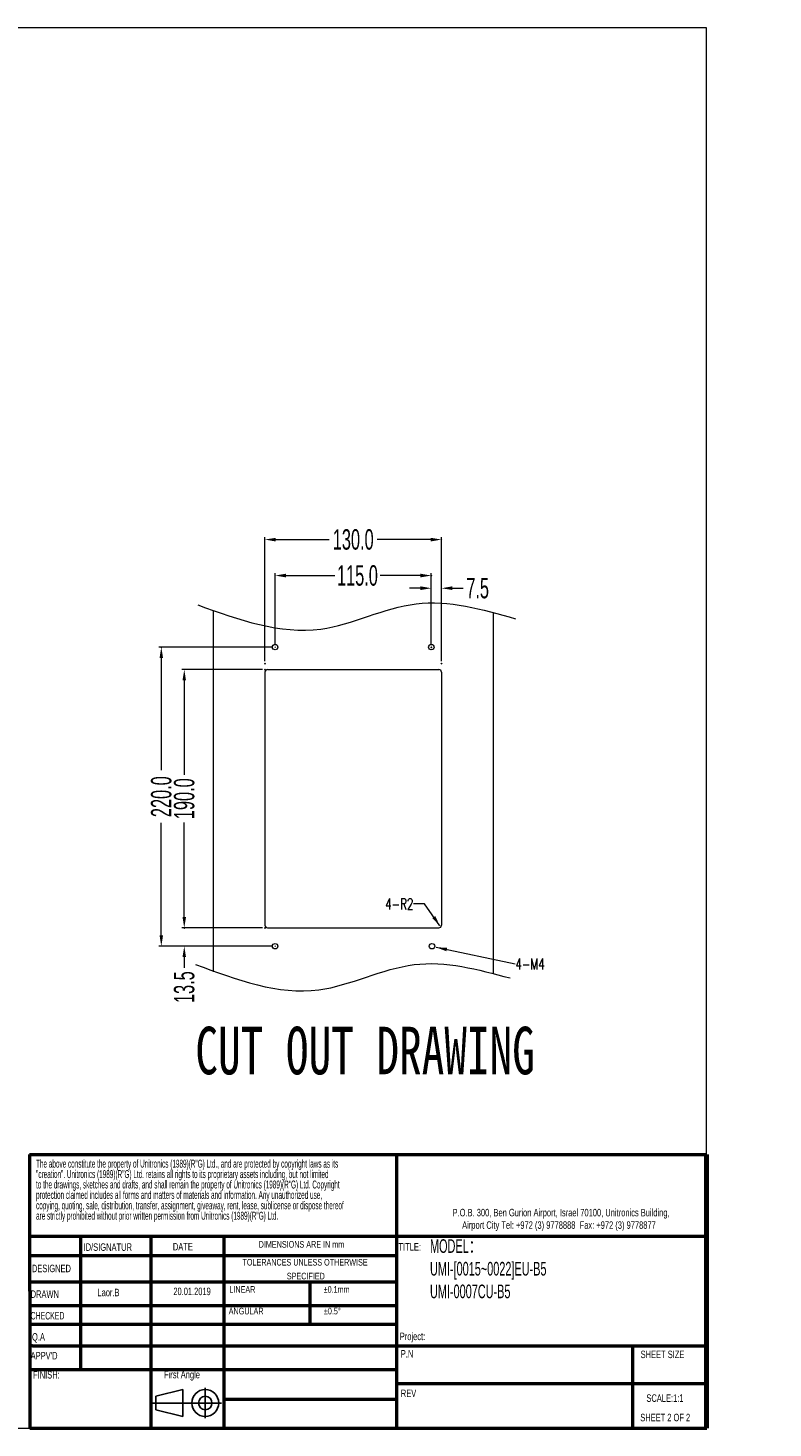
# Model space of a CAD drawing. Header units: millimetres. Extents: x -473 to 23648, y -382 to 1866.
# Tile 48 of 256: x 1456 to 2004, y -382 to 647. Entities that reach past the tile are written whole.
import ezdxf
from ezdxf.lldxf.tags import DXFTag

# ---------------------------------------------------------------- set-up
doc = ezdxf.new("R2010")
doc.units = ezdxf.units.MM
doc.header["$LTSCALE"] = 80
doc.header["$PDMODE"] = 3
doc.header["$PDSIZE"] = 0.3
doc.layers.get('0').update_dxf_attribs({"linetype": 'CONTINUOUS'})
doc.styles.add('SLDTEXTSTYLE0', font='TXT', dxfattribs={"width": 0.75})
doc.styles.add('SLDTEXTSTYLE1', font='TXT', dxfattribs={"width": 0.686449})
doc.styles.add('SLDTEXTSTYLE2', font='TXT', dxfattribs={"width": 0.6875})
doc.styles.add('SLDTEXTSTYLE3', font='TXT', dxfattribs={"width": 0.482098})
doc.styles.add('SLDTEXTSTYLE4', font='TXT', dxfattribs={"width": 0.551421})
doc.styles.get("Standard").update_dxf_attribs({"font": 'technic_.ttf', "width": 0.7})
tags = doc.linetypes.add('HIDDEN2', pattern=[0.1875, 0.125, -0.0625]).pattern_tags.tags
tags[6:7] = [DXFTag(74, 4), DXFTag(75, 0), DXFTag(340, '0'), DXFTag(46, 1.0), DXFTag(50, 0.0), DXFTag(44, 0.0), DXFTag(45, 0.0)]
tags[4:5] = [DXFTag(74, 4), DXFTag(75, 0), DXFTag(340, '0'), DXFTag(46, 1.0), DXFTag(50, 0.0), DXFTag(44, 0.0), DXFTag(45, 0.0)]
doc.dimstyles.get("Standard").update_dxf_attribs({"dimtxt": 3, "dimasz": 3, "dimexe": 0.18, "dimexo": 0.0625, "dimgap": 0.09, "dimtad": 1, "dimdsep": 46, "dimtxsty": 'Standard', "dimcen": 0.09, "dimadec": 0, "dimazin": 0, "dimtol": 1, "dimtp": 0.01, "dimtm": 0.01, "dimtfac": 1, "dimtofl": 0, "dimtmove": 0, "dimatfit": 3, "dimfxl": 1, "dimtolj": 1, "dimarcsym": 0})

# ---------------------------------------------------------------- blocks, each defined once
blk = doc.blocks.new('*D13')
at = {"color": 0, "lineweight": 0, "transparency": 16777216}
for p, q in [((1635.8, 191.9), (1552, 191.9)), ((1553.8, 183.9), (1553.8, 101.3)), ((1553.8, -20.1), (1553.8, 62.6)), ((1635.8, -28.1), (1552, -28.1))]:
    blk.add_line(p, q, dxfattribs=at)
for p in [(1553.8, 191.9), (1637.6, 191.9), (1637.6, -28.1)]:
    blk.add_point(p, dxfattribs=at)
for points in [[(1555.1, 183.9), (1552.5, 183.9), (1553.8, 191.9)], [(1552.5, -20.1), (1555.1, -20.1), (1553.8, -28.1)]]:
    blk.add_solid(points, dxfattribs=at)
at = {"color": 0, "lineweight": 0, "transparency": 16777216, "insert": (1553.8, 81.9), "char_height": 15, "attachment_point": 5, "rotation": 90}
blk.add_mtext('\\A1;220.0', dxfattribs=at)
blk = doc.blocks.new('*D14')
at = {"color": 0, "lineweight": 0, "transparency": 16777216}
for p, q in [((1637.6, 193.7), (1637.6, 246.3)), ((1645.6, 244.5), (1681.5, 244.5)), ((1744.6, 244.5), (1714.9, 244.5)), ((1752.6, 193.7), (1752.6, 246.3))]:
    blk.add_line(p, q, dxfattribs=at)
for p in [(1752.6, 244.5), (1637.6, 191.9), (1752.6, 191.9)]:
    blk.add_point(p, dxfattribs=at)
for points in [[(1645.6, 245.9), (1645.6, 243.2), (1637.6, 244.5)], [(1744.6, 243.2), (1744.6, 245.9), (1752.6, 244.5)]]:
    blk.add_solid(points, dxfattribs=at)
at = {"color": 0, "lineweight": 0, "transparency": 16777216, "insert": (1698.2, 244.5), "char_height": 15, "attachment_point": 5}
blk.add_mtext('\\A1;115.0', dxfattribs=at)
blk = doc.blocks.new('*D15')
at = {"color": 0, "lineweight": 0, "transparency": 16777216}
for p, q in [((1630.1, 181.5), (1630.1, 272.8)), ((1638.1, 271), (1677.5, 271)), ((1752.1, 271), (1712.7, 271)), ((1760.1, 181.5), (1760.1, 272.8))]:
    blk.add_line(p, q, dxfattribs=at)
for p in [(1760.1, 271), (1630.1, 179.7), (1760.1, 179.7)]:
    blk.add_point(p, dxfattribs=at)
for points in [[(1638.1, 272.3), (1638.1, 269.6), (1630.1, 271)], [(1752.1, 269.6), (1752.1, 272.3), (1760.1, 271)]]:
    blk.add_solid(points, dxfattribs=at)
at = {"color": 0, "lineweight": 0, "transparency": 16777216, "insert": (1695.1, 271), "char_height": 15, "attachment_point": 5}
blk.add_mtext('\\A1;130.0', dxfattribs=at)
blk = doc.blocks.new('*D16')
at = {"color": 0, "lineweight": 0, "transparency": 16777216}
for p, q in [((1752.6, 193.7), (1752.6, 237)), ((1760.1, 181.5), (1760.1, 237)), ((1744.6, 235.2), (1736.6, 235.2)), ((1768.1, 235.2), (1776.1, 235.2))]:
    blk.add_line(p, q, dxfattribs=at)
for p in [(1760.1, 235.2), (1752.6, 191.9), (1760.1, 179.7)]:
    blk.add_point(p, dxfattribs=at)
for points in [[(1744.6, 233.9), (1744.6, 236.6), (1752.6, 235.2)], [(1768.1, 236.6), (1768.1, 233.9), (1760.1, 235.2)]]:
    blk.add_solid(points, dxfattribs=at)
at = {"color": 0, "lineweight": 0, "transparency": 16777216, "insert": (1786.7, 235.2), "char_height": 15, "attachment_point": 5}
blk.add_mtext('\\A1;7.5', dxfattribs=at)
blk = doc.blocks.new('*D17')
at = {"color": 0, "lineweight": 0, "transparency": 16777216}
for p, q in [((1570.7, -6.6), (1570.7, 1.4)), ((1628.3, -14.6), (1568.9, -14.6)), ((1635.8, -28.1), (1568.9, -28.1)), ((1570.7, -36.1), (1570.7, -44.1))]:
    blk.add_line(p, q, dxfattribs=at)
for p in [(1570.7, -14.6), (1630.1, -14.6), (1637.6, -28.1)]:
    blk.add_point(p, dxfattribs=at)
for points in [[(1569.4, -6.6), (1572, -6.6), (1570.7, -14.6)], [(1572, -36.1), (1569.4, -36.1), (1570.7, -28.1)]]:
    blk.add_solid(points, dxfattribs=at)
at = {"color": 0, "lineweight": 0, "transparency": 16777216, "insert": (1570.7, -58.2), "char_height": 15, "attachment_point": 5, "rotation": 90}
blk.add_mtext('\\A1;13.5', dxfattribs=at)
blk = doc.blocks.new('*D18')
at = {"color": 0, "lineweight": 0, "transparency": 16777216}
for p, q in [((1628.3, 175.4), (1568.9, 175.4)), ((1570.7, 167.4), (1570.7, 98)), ((1570.7, -6.6), (1570.7, 62.8)), ((1628.3, -14.6), (1568.9, -14.6))]:
    blk.add_line(p, q, dxfattribs=at)
for p in [(1630.1, 175.4), (1570.7, -14.6), (1630.1, -14.6)]:
    blk.add_point(p, dxfattribs=at)
for points in [[(1572, 167.4), (1569.4, 167.4), (1570.7, 175.4)], [(1569.4, -6.6), (1572, -6.6), (1570.7, -14.6)]]:
    blk.add_solid(points, dxfattribs=at)
at = {"color": 0, "lineweight": 0, "transparency": 16777216, "insert": (1570.7, 80.4), "char_height": 15, "attachment_point": 5, "rotation": 90}
blk.add_mtext('\\A1;190.0', dxfattribs=at)
blk = doc.blocks.new('Block1')
for p, q in [((305.62, 18.94), (305.62, 12.19)), ((294.62, 17.06), (300.62, 18.56)), ((294.62, 14.06), (294.62, 17.06)), ((300.62, 18.56), (300.62, 12.56)), ((293.98, 15.56), (309.24, 15.56)), ((300.62, 12.56), (294.62, 14.06))]:
    blk.add_line(p, q)
for radius in [3, 1.5]:
    blk.add_circle((305.62, 15.56), radius)
blk = doc.blocks.new('SW_NOTE_0')
at = {"color": 0, "char_height": 1.5875, "attachment_point": 1, "style": 'SLDTEXTSTYLE3'}
for s, insert in [('The above constitute the property of Unitronics (1989)(R"G) Ltd., and are protected by copyright laws as its', (0, 2.05)), ('"creation". Unitronics (1989)(R"G) Ltd. retains all rights to its proprietary assets including, but not limited', (0, -0.04)), ('to the drawings, sketches and drafts, and shall remain the property of Unitronics (1989)(R"G) Ltd. Copyright', (0, -2.12)), ('protection claimed includes all forms and matters of materials and information. Any unauthorized use,', (0, -4.2)), ('copying, quoting, sale, distribution, transfer, assignment, giveaway, rent, lease, sublicense or dispose thereof', (0, -6.29)), ('are strictly prohibited without prior written permission from Unitronics (1989)(R"G) Ltd.', (0, -8.37))]:
    blk.add_mtext(s, dxfattribs=dict(at, insert=insert))
blk = doc.blocks.new('SW_NOTE_1')
at = {"color": 0, "attachment_point": 2, "style": 'SLDTEXTSTYLE0'}
for s, insert, char_height in [('TOLERANCES UNLESS OTHERWISE', (13.54, 1.71), 1.3229), ('SPECIFIED', (13.69, -1.06), 1.323)]:
    blk.add_mtext(s, dxfattribs=dict(at, insert=insert, char_height=char_height))
blk = doc.blocks.new('SW_NOTE_2')
at = {"color": 0, "linetype": 'Continuous', "lineweight": 0, "char_height": 1.5, "attachment_point": 2, "style": 'SLDTEXTSTYLE0'}
for s, insert in [('P.O.B. 300, Ben Gurion Airport, Israel 70100, Unitronics Building,', (29.41, 1.93)), ('Airport City Tel: +972 (3) 9778888  Fax: +972 (3) 9778877', (28.99, -0.57))]:
    blk.add_mtext(s, dxfattribs=dict(at, insert=insert))

msp = doc.modelspace()

# ---------------------------------------------------------------- linework, layer by layer
at = {"lineweight": 0}
for p, q in [((1955.104, 647.262), (-472.508, 647.262)), ((1955.104, -382.445), (1955.104, 647.262)), ((1592.082, 218.846), (1592.082, -46.964)), ((1798.082, 217.343), (1798.082, -48.255)), ((1632.082, 175.42), (1758.082, 175.42)), ((1630.082, 173.42), (1630.082, -12.58)), ((1760.082, 173.42), (1760.082, -12.58)), ((1632.082, -14.58), (1758.082, -14.58)), ((-472.508, -382.445), (1955.104, -382.445))]:
    msp.add_line(p, q, dxfattribs=at)
at = {"color": 7, "linetype": 'Continuous', "lineweight": 50}
for p, q in [((1456.728, -181.234), (1955.104, -181.234)), ((1456.728, -181.234), (1457.056, -382.445)), ((1727.068, -181.234), (1727.068, -382.445)), ((1955.104, -241.643), (1456.827, -241.643)), ((1494.375, -241.643), (1494.375, -339.685)), ((1545.978, -242.422), (1545.978, -382.445)), ((1599.974, -382.445), (1599.974, -241.643)), ((1727.068, -255.913), (1456.85, -255.913)), ((1727.068, -275.109), (1456.881, -275.109)), ((1663.196, -275.109), (1663.196, -306.431)), ((1727.068, -292.479), (1456.909, -292.479)), ((1727.068, -306.431), (1456.932, -306.431)), ((1458.921, -321.948), (1456.957, -321.948)), ((1458.921, -321.948), (1955.104, -321.948)), ((1900.943, -382.445), (1900.943, -321.948)), ((1599.974, -339.685), (1456.986, -339.685)), ((1955.104, -349.988), (1727.068, -349.988)), ((1457.056, -382.445), (1955.432, -382.445))]:
    msp.add_line(p, q, dxfattribs=at)
at = {"color": 7, "linetype": 'Continuous', "lineweight": 70}
msp.add_line((1955.104, -181.234), (1955.104, -382.445), dxfattribs=at)
at = {"color": 7, "linetype": 'Continuous', "lineweight": 35}
msp.add_line((1955.269, -241.643), (1955.104, -241.643), dxfattribs=at)
at = {"linetype": 'Continuous', "lineweight": 50}
for p, q in [((1727.068, -339.685), (1599.974, -339.685)), ((1727.068, -361.507), (1599.974, -361.507))]:
    msp.add_line(p, q, dxfattribs=at)
at = {"color": 0, "linetype": 'Continuous', "lineweight": 0}
for centre in [(1637.582, 191.919), (1752.582, 191.919)]:
    msp.add_circle(centre, 2, dxfattribs=at)
at = {"lineweight": 0}
for centre in [(1637.582, -28.08), (1753.082, -28.08)]:
    msp.add_circle(centre, 2, dxfattribs=at)
for centre, start, end in [((1632.082, 173.42), 90, 180), ((1758.082, 173.42), 0, 90), ((1632.082, -12.58), 180, 270), ((1758.082, -12.58), 270, 0)]:
    msp.add_arc(centre, 2, start, end, dxfattribs=at)
at = {"color": 0, "linetype": 'HIDDEN2', "lineweight": 0}
for points in [[(1580.692, 222.896), (1671.232, 205.216), (1741.337, 223.734), (1814.59, 212.779)], [(1578.893, -41.42), (1669.78, -60.151), (1739.885, -41.633), (1810.54, -51.467)]]:
    msp.add_spline(points, degree=3, dxfattribs=at)

# ---------------------------------------------------------------- block references
at = {"xscale": 3.67488, "yscale": 3.67488, "zscale": 3.67488}
for name, p in [('SW_NOTE_0', (1461.588, -192.647)), ('SW_NOTE_1', (1609.903, -264.385))]:
    msp.add_blockref(name, p, dxfattribs=at)
at = {"color": 7, "linetype": 'Continuous', "lineweight": 0, "xscale": 3.67488, "yscale": 3.67488, "zscale": 3.67488}
msp.add_blockref('SW_NOTE_2', (1740.056, -228.344), dxfattribs=at)
at = {"color": 7, "linetype": 'Continuous', "xscale": 3.307392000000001, "yscale": 3.307392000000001, "zscale": 3.307392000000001}
msp.add_blockref('Block1', (575.345, -415.548), dxfattribs=at)

# ---------------------------------------------------------------- texts
at = {"color": 3, "lineweight": 0, "char_height": 8}
for s, insert, attachment_point in [('\\ftxt.shx;4-R2', (1739.471, 2.981), 6), ('{\\ftxt.shx|b0|i0|c177|p0;4-M4}', (1814.478, -41.156), 4)]:
    msp.add_mtext(s, dxfattribs=dict(at, insert=insert, attachment_point=attachment_point))
at = {"lineweight": 0, "attachment_point": 1}
for s, insert, char_height, width in [('{\\fSimSun|b0|i0|c134|p2;FLANGE MOUNTING}', (1102.668, -90.281), 35, 740.76335), ('{\\fSimSun|b0|i0|c134|p2;CUT OUT DRAWING}', (1578.84, -87.304), 35, 740.76335), ('MODEL{\\fSimSun|b0|i0|c134|p2;：\\fSimSun|b0|i0|c177|p2;\\P}UMI-[0015~0022]EU-B5 \\PUMI-0007CU-B5', (1751.625, -243.629), 10, 138.45004)]:
    msp.add_mtext(s, dxfattribs=dict(at, insert=insert, char_height=char_height, width=width))
at = {"color": 7, "linetype": 'Continuous', "lineweight": 0, "attachment_point": 1}
for s, insert, char_height, style in [('ID/SIGNATUR', (1496.574, -246.63), 5.51232, 'SLDTEXTSTYLE0'), ('DATE', (1562.31, -246.352), 5.5123, 'SLDTEXTSTYLE0'), ('TITLE:', (1728.396, -246.472), 5.5123, 'SLDTEXTSTYLE0'), ('DRAWN', (1457.627, -281.21), 5.5123, 'SLDTEXTSTYLE1'), ('Q.A', (1458.612, -312.683), 5.5123, 'SLDTEXTSTYLE0'), ("APPV'D", (1457.613, -326.512), 5.5123, 'SLDTEXTSTYLE0'), ('P.N', (1730.134, -325.101), 5.5123, 'SLDTEXTSTYLE0'), ('SCALE:1:1', (1910.945, -357.687), 5.5123, 'SLDTEXTSTYLE0'), ('SHEET 2 OF 2', (1906.436, -371.972), 5.51232, 'SLDTEXTSTYLE2')]:
    msp.add_mtext(s, dxfattribs=dict(at, insert=insert, char_height=char_height, style=style))
at = {"attachment_point": 1}
for s, insert, char_height, style in [('DIMENSIONS ARE IN mm', (1625.488, -244.956), 4.86156, 'SLDTEXTSTYLE0'), ('DESIGNED', (1458.528, -262.338), 5.5123, 'SLDTEXTSTYLE1'), ('±0.1mm', (1673.337, -278.117), 4.8616, 'SLDTEXTSTYLE0'), ('{\\fArial|b0|i0|c0|p34;Laor.B}', (1506.802, -280.01), 5.51232, 'SLDTEXTSTYLE1'), ('{\\fArial|b0|i0|c177|p34;20.01.2019}', (1562.681, -279.202), 5.51232, 'SLDTEXTSTYLE1'), ('LINEAR', (1603.927, -278.117), 4.8616, 'SLDTEXTSTYLE0'), ('CHECKED', (1457.616, -297.116), 5.5123, 'SLDTEXTSTYLE4'), ('ANGULAR', (1603.432, -294.022), 4.8616, 'SLDTEXTSTYLE0'), ('±0.5°', (1673.51, -294.022), 4.8616, 'SLDTEXTSTYLE0'), ('Project:', (1729.359, -312.323), 5.5123, 'SLDTEXTSTYLE0'), ('SHEET SIZE', (1906.697, -325.532), 5.5123, 'SLDTEXTSTYLE0'), ('FINISH:', (1459.364, -340.541), 5.5123, 'SLDTEXTSTYLE0'), ('First Angle', (1555.813, -340.384), 5.51232, 'SLDTEXTSTYLE0'), ('REV', (1730.134, -354.172), 5.5123, 'SLDTEXTSTYLE0')]:
    msp.add_mtext(s, dxfattribs=dict(at, insert=insert, char_height=char_height, style=style))

# ---------------------------------------------------------------- dimensions: what is measured, and where the dimension line sits
at = {"color": 3, "lineweight": 0}
for base, p1, p2, picture, middle in [((1760.082, 270.965), (1630.082, 179.67), (1760.082, 179.67), '*D15', (1695.082, 270.965)), ((1752.582, 244.525), (1637.582, 191.919), (1752.582, 191.919), '*D14', (1698.177, 244.525)), ((1760.082, 235.225), (1752.582, 191.919), (1760.082, 179.67), '*D16', (1786.672, 235.225))]:
    dim = msp.add_linear_dim(base=base, p1=p1, p2=p2, dimstyle='Standard', override={"dimtxt": 15, "dimasz": 8, "dimexe": 1.8, "dimexo": 1.8, "dimtad": 0, "dimdec": 1, "dimzin": 0, "dimdsep": 0, "dimcen": 0.5, "dimtol": 0, "dimtdec": 4, "dimtzin": 0, "dimlwd": 0, "dimlwe": 0}, dxfattribs=at)
    dim.commit()
    dim.dimension.update_dxf_attribs({"geometry": picture, "text_midpoint": middle, "dimtype": 160})
for base, p1, p2, picture, middle in [((1553.796, 191.919), (1637.582, -28.08), (1637.582, 191.919), '*D13', (1553.796, 81.92)), ((1570.688, -14.58), (1630.082, 175.42), (1630.082, -14.58), '*D18', (1570.688, 80.42))]:
    dim = msp.add_linear_dim(base=base, p1=p1, p2=p2, angle=90, dimstyle='Standard', override={"dimtxt": 15, "dimasz": 8, "dimexe": 1.8, "dimexo": 1.8, "dimtad": 0, "dimdec": 1, "dimzin": 0, "dimdsep": 0, "dimcen": 0.5, "dimtol": 0, "dimtdec": 4, "dimtzin": 0, "dimlwd": 0, "dimlwe": 0}, dxfattribs=at)
    dim.commit()
    dim.dimension.update_dxf_attribs({"geometry": picture, "text_midpoint": middle})
dim = msp.add_linear_dim(base=(1570.688, -14.58), p1=(1637.582, -28.08), p2=(1630.082, -14.58), angle=90, dimstyle='Standard', override={"dimtxt": 15, "dimasz": 8, "dimexe": 1.8, "dimexo": 1.8, "dimtad": 0, "dimdec": 1, "dimzin": 0, "dimdsep": 0, "dimcen": 0.5, "dimtol": 0, "dimtdec": 4, "dimtzin": 0, "dimlwd": 0, "dimlwe": 0}, dxfattribs=at)
dim.commit()
dim.dimension.update_dxf_attribs({"geometry": '*D17', "text_midpoint": (1570.688, -58.17), "dimtype": 160})

# ---------------------------------------------------------------- leaders
at = {"color": 3, "lineweight": 0, "annotation_type": 0, "has_hookline": 1}
for points, hookline_direction, text_width in [([(1758.985, -13.181), (1747.561, 2.981), (1739.561, 2.981)], 1, 21.6), ([(1756.112, -28.87), (1814.388, -41.156)], 0, 24)]:
    msp.add_leader(points, dimstyle='Standard', override={"dimtxt": 15, "dimasz": 8, "dimexe": 1.8, "dimexo": 1.8, "dimtad": 0, "dimdec": 1, "dimzin": 0, "dimdsep": 0, "dimcen": 0.5, "dimtol": 0, "dimtdec": 4, "dimtzin": 0, "dimlwd": 0, "dimlwe": 0}, dxfattribs=dict(at, hookline_direction=hookline_direction, text_width=text_width))

doc.saveas('drawing.dxf')
